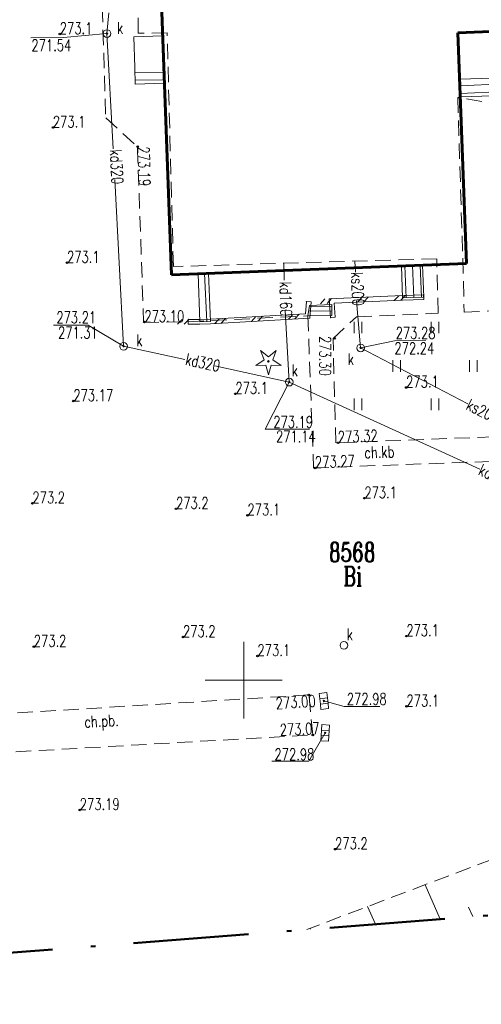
# Model space of a CAD drawing. Extents: x -581985 to 6583376, y 901253 to 5576946.
# Tile 3 of 5: x 6583285 to 6583315, y 5576829 to 5576893. Entities that reach past the tile are written whole.
import ezdxf
from ezdxf.enums import TextEntityAlignment as Align

# ---------------------------------------------------------------- set-up
doc = ezdxf.new("R2010")
doc.units = 0
doc.header["$MEASUREMENT"] = 0
doc.linetypes.add('1.0_0.5', pattern=[1.5, 1, -0.5])
doc.linetypes.add('ZAKRES500', pattern=[12.8, 7.5, -2.5, 0.3, -2.5])
for name, color, linetype, lineweight in [('BUD OGNIOODP', 7, 'Continuous', 0), ('GRANICE DZIA£EK', 7, 'Continuous', 0), ('GRANICE PODZIA£U', 7, 'Continuous', 0), ('JEZDNIA-ATR17', 7, 'Continuous', 0), ('K PRZEW.', 7, 'Continuous', 0), ('MOSTY', 7, 'Continuous', 0), ('MUR OPOROWY', 7, 'Continuous', 0), ('OBSZAR UTWARDZONY', 7, 'Continuous', 0), ('OBSZAR UTWARDZONY-ATR17', 7, 'Continuous', 0), ('OPIS U¯YTKÓW', 7, 'Continuous', 0), ('PKO', 7, 'Continuous', 0), ('SKARPY', 7, 'Continuous', 0), ('SZKIC PODST.', 7, 'Continuous', 0), ('T PRZEW.', 7, 'Continuous', 0), ('W ELEM.', 7, 'Continuous', 0)]:
    doc.layers.add(name, color=color, linetype=linetype, lineweight=lineweight)
doc.styles.add('ROMANC', font='ROMANC')

# ---------------------------------------------------------------- blocks, each defined once
blk = doc.blocks.new('US150')
at = {"layer": 'T PRZEW.', "color": 7, "linetype": 'Continuous', "lineweight": 0}
blk.add_circle((0, 0), 0.25, dxfattribs=at)
blk = doc.blocks.new('PW010')
at = {"layer": 'T PRZEW.', "linetype": 'Continuous', "lineweight": 0}
h = blk.add_hatch(color=42, dxfattribs=at)
edge = h.paths.add_edge_path()
edge.add_arc((0, 0), 0.045, 0, 360)
at = {"layer": 'T PRZEW.', "color": 42, "linetype": 'Continuous', "lineweight": 0}
blk.add_arc((0, 0), 0.045, 0, 359.99943, dxfattribs=at)
blk = doc.blocks.new('OP0110')
at = {"layer": 'OBSZAR UTWARDZONY', "linetype": 'Continuous', "lineweight": 0}
h = blk.add_hatch(color=94, dxfattribs=at)
edge = h.paths.add_edge_path()
edge.add_arc((0, 0), 0.05, 0, 360)
at = {"layer": 'OBSZAR UTWARDZONY', "color": 94, "linetype": 'Continuous', "lineweight": 0}
for p, q in [((-0.283, 0.093), (-0.512, 0.706)), ((-0.512, 0.706), (0, 0.299)), ((0, 0.299), (0.512, 0.706)), ((0.512, 0.706), (0.283, 0.093)), ((-0.828, -0.268), (-0.283, 0.093)), ((0.283, 0.093), (0.828, -0.268)), ((-0.175, -0.24), (-0.828, -0.268)), ((0, -0.87), (-0.175, -0.24)), ((0.175, -0.24), (0, -0.87)), ((0.828, -0.268), (0.175, -0.24))]:
    blk.add_line(p, q, dxfattribs=at)
blk.add_arc((0, 0), 0.05, 0, 359.99943, dxfattribs=at)
blk = doc.blocks.new('US050')
at = {"layer": 'K PRZEW.', "color": 17, "linetype": 'Continuous', "lineweight": 0}
for p, q in [((-0.525, -0.25), (-0.525, 0.25)), ((-0.525, 0.25), (-0.175, 0.25)), ((-0.175, -0.25), (-0.175, 0.25)), ((-0.175, 0.25), (0.175, 0.25)), ((0.175, -0.25), (0.175, 0.25)), ((0.175, 0.25), (0.525, 0.25)), ((0.525, -0.25), (0.525, 0.25)), ((-0.525, -0.25), (-0.175, -0.25)), ((-0.175, -0.25), (0.175, -0.25)), ((0.175, -0.25), (0.525, -0.25))]:
    blk.add_line(p, q, dxfattribs=at)

msp = doc.modelspace()

# ---------------------------------------------------------------- linework, layer by layer
at = {"layer": 'BUD OGNIOODP', "color": 7, "linetype": 'Continuous', "lineweight": 60}
for p, q in [((6583295.3, 5576876.37), (6583294.38, 5576901.64)), ((6583325.62, 5576892.57), (6583313.94, 5576892.11)), ((6583313.94, 5576892.11), (6583314.5, 5576877.1)), ((6583314.5, 5576877.1), (6583295.3, 5576876.37))]:
    msp.add_line(p, q, dxfattribs=at)
at = {"layer": 'GRANICE PODZIA£U', "color": 7, "linetype": 'Continuous', "lineweight": 0}
for p, q in [((6583300.000158, 5576847.500233), (6583300.000158, 5576852.500233)), ((6583297.500158, 5576850.000233), (6583302.500158, 5576850.000233))]:
    msp.add_line(p, q, dxfattribs=at)
at = {"layer": 'JEZDNIA-ATR17', "color": 7, "linetype": 'Continuous', "lineweight": 0}
for p, q in [((6583307.19075, 5576872.564478), (6583307.19075, 5576873.314478)), ((6583307.69075, 5576872.564478), (6583307.69075, 5576873.314478)), ((6583312.19075, 5576872.564478), (6583312.19075, 5576873.314478)), ((6583312.69075, 5576872.564478), (6583312.69075, 5576873.314478)), ((6583309.69075, 5576870.064478), (6583309.69075, 5576870.814478)), ((6583310.19075, 5576870.064478), (6583310.19075, 5576870.814478)), ((6583314.69075, 5576870.064478), (6583314.69075, 5576870.814478)), ((6583315.19075, 5576870.064478), (6583315.19075, 5576870.814478)), ((6583307.19075, 5576867.564478), (6583307.19075, 5576868.314478)), ((6583307.69075, 5576867.564478), (6583307.69075, 5576868.314478)), ((6583312.19075, 5576867.564478), (6583312.19075, 5576868.314478)), ((6583312.69075, 5576867.564478), (6583312.69075, 5576868.314478))]:
    msp.add_line(p, q, dxfattribs=at)
at = {"layer": 'K PRZEW.', "color": 17, "linetype": 'Continuous', "lineweight": 0}
for p, q in [((6583291.234245, 5576893.418225), (6583291.11, 5576892.06)), ((6583291.507599, 5576884.571876), (6583291.11, 5576892.06)), ((6583302.644085, 5576876.031943), (6583302.62, 5576877.12)), ((6583307.268469, 5576876.549522), (6583307.24, 5576877.26)), ((6583307.607158, 5576871.617233), (6583307.343285, 5576874.682377)), ((6583302.964158, 5576869.389233), (6583302.687947, 5576874.050406)), ((6583307.607158, 5576871.617233), (6583314.574446, 5576867.976635))]:
    msp.add_line(p, q, dxfattribs=at)
at = {"layer": 'K PRZEW.', "color": 7, "linetype": 'Continuous', "lineweight": 0}
for points in [[(6583291.11, 5576892.06), (6583288.27698, 5576891.802726), (6583286.160212, 5576891.791812)], [(6583292.19, 5576871.72), (6583289.879679, 5576873.096525), (6583287.631977, 5576873.096525)], [(6583307.607158, 5576871.617233), (6583309.814063, 5576872.081882), (6583311.848, 5576872.11)], [(6583302.964158, 5576869.389233), (6583301.4, 5576866.33), (6583304.286, 5576866.33)], [(6583305.22, 5576848.65), (6583306.530843, 5576848.294198), (6583308.859711, 5576848.299918)], [(6583305.3, 5576846.57), (6583304.234163, 5576844.734774), (6583301.834124, 5576844.745685)]]:
    msp.add_lwpolyline(points, dxfattribs=at)
at = {"layer": 'K PRZEW.', "color": 17, "linetype": 'Continuous', "lineweight": 0}
for points in [[(6583296.175894, 5576870.862657), (6583292.19, 5576871.72), (6583291.613811, 5576882.571562)], [(6583315.357403, 5576863.736721), (6583302.964158, 5576869.389233), (6583298.119352, 5576870.44463)]]:
    msp.add_lwpolyline(points, dxfattribs=at)
at = {"layer": 'MOSTY', "color": 7, "linetype": '1.0_0.5', "lineweight": 0}
for p, q in [((6583293.14, 5576892.08), (6583293.17, 5576896.42)), ((6583290.8, 5576893.81), (6583291.03, 5576886.58)), ((6583295.02, 5576892.1), (6583293.14, 5576892.08)), ((6583295.43, 5576876.91), (6583295.02, 5576892.1)), ((6583316.96, 5576887.41), (6583313.92, 5576887.91)), ((6583313.92, 5576887.91), (6583314.25, 5576877.46)), ((6583291.03, 5576886.58), (6583293.09, 5576884.68)), ((6583293.09, 5576884.68), (6583293.49, 5576873.26)), ((6583312.56, 5576877.41), (6583295.43, 5576876.91)), ((6583312.65, 5576873.87), (6583312.56, 5576877.41)), ((6583314.25, 5576877.46), (6583314.34, 5576873.94)), ((6583314.34, 5576873.94), (6583324.85, 5576874.4)), ((6583296.4, 5576873.32), (6583304.170158, 5576873.700233)), ((6583304.170158, 5576873.700233), (6583304.55, 5576863.81)), ((6583305.81, 5576872.22), (6583307.34, 5576873.64)), ((6583307.34, 5576873.64), (6583312.65, 5576873.87)), ((6583293.49, 5576873.26), (6583296.4, 5576873.32)), ((6583306, 5576865.44), (6583305.81, 5576872.22)), ((6583325.21, 5576866.18), (6583306, 5576865.44)), ((6583304.55, 5576863.81), (6583327.74, 5576864.66)), ((6583304.244158, 5576849.044233), (6583264.224158, 5576846.571233))]:
    msp.add_line(p, q, dxfattribs=at)
msp.add_lwpolyline([(6583264.220158, 5576844.140233), (6583304.497158, 5576846.445233), (6583304.244158, 5576849.044233)], dxfattribs=at)
at = {"layer": 'MUR OPOROWY', "color": 7, "linetype": 'Continuous', "lineweight": 0}
for p, q in [((6583305.286158, 5576874.801233), (6583304.999158, 5576874.488233)), ((6583305.710158, 5576874.819233), (6583305.423158, 5576874.506233)), ((6583307.684158, 5576874.905233), (6583307.397158, 5576874.592233)), ((6583308.107158, 5576874.923233), (6583307.821158, 5576874.611233)), ((6583310.081158, 5576875.011233), (6583309.792158, 5576874.700233)), ((6583310.505158, 5576875.026233), (6583310.216158, 5576874.716233)), ((6583311.704158, 5576875.070233), (6583311.715158, 5576874.770233)), ((6583304.080158, 5576874.630233), (6583304.380158, 5576874.610233)), ((6583298.404158, 5576873.513233), (6583298.122158, 5576873.196233)), ((6583298.827158, 5576873.538233), (6583298.545158, 5576873.221233)), ((6583300.799158, 5576873.653233), (6583300.517158, 5576873.336233)), ((6583301.223158, 5576873.678233), (6583300.941158, 5576873.361233)), ((6583303.195158, 5576873.793233), (6583302.913158, 5576873.476233)), ((6583303.619158, 5576873.818233), (6583303.337158, 5576873.501233)), ((6583305.650158, 5576873.590233), (6583305.950158, 5576873.610233)), ((6583296.005158, 5576873.470233), (6583295.705158, 5576873.170233)), ((6583296.429158, 5576873.470233), (6583296.129158, 5576873.170233)), ((6583296.400158, 5576873.470233), (6583296.400158, 5576873.170233))]:
    msp.add_line(p, q, dxfattribs=at)
for points in [[(6583311.704158, 5576875.070233), (6583310.324158, 5576875.020233), (6583305.570158, 5576874.813233), (6583305.650158, 5576873.590233)], [(6583304.080158, 5576874.630233), (6583304.029158, 5576873.842233), (6583297.834158, 5576873.480233), (6583297.149158, 5576873.470233), (6583296.400158, 5576873.470233)], [(6583304.380158, 5576874.610233), (6583304.311158, 5576873.558233), (6583297.845158, 5576873.180233), (6583297.151158, 5576873.170233), (6583296.400158, 5576873.170233)], [(6583311.715158, 5576874.770233), (6583310.336158, 5576874.720233), (6583305.890158, 5576874.527233), (6583305.950158, 5576873.610233)]]:
    msp.add_lwpolyline(points, dxfattribs=at)
for p in [(6583311.704158, 5576875.070233), (6583304.080158, 5576874.630233), (6583305.650158, 5576873.590233), (6583296.400158, 5576873.470233)]:
    msp.add_point(p, dxfattribs=at)
at = {"layer": 'OBSZAR UTWARDZONY-ATR17', "color": 7, "linetype": 'Continuous', "lineweight": 25}
for centre in [(6583288.04, 5576892.03), (6583287.59, 5576885.95), (6583293.11, 5576884.71), (6583288.51, 5576877.16), (6583293.54, 5576873.3), (6583305.92, 5576872.24), (6583310.57, 5576869.04), (6583299.46, 5576868.63), (6583288.92, 5576868.16), (6583306.14, 5576865.44), (6583304.65, 5576863.8), (6583286.26, 5576861.51), (6583307.85, 5576861.84), (6583295.6, 5576861.15), (6583300.25, 5576860.73), (6583296.05, 5576852.81), (6583310.58, 5576852.87), (6583286.35, 5576852.18), (6583300.9, 5576851.58), (6583304.24, 5576849.04), (6583310.59, 5576848.3), (6583304.5, 5576846.44), (6583289.34, 5576841.56), (6583305.95, 5576839.01)]:
    msp.add_circle(centre, 0.05, dxfattribs=at)
at = {"layer": 'PKO', "color": 7, "linetype": '1.0_0.5', "lineweight": 0}
msp.add_line((6583344.2, 5576848.97), (6583304.116301, 5576833.785885), dxfattribs=at)
at = {"layer": 'SKARPY', "color": 7, "linetype": 'Continuous', "lineweight": 0}
for p, q in [((6583312.786024, 5576834.462818), (6583311.809605, 5576836.700187)), ((6583308.565516, 5576834.13328), (6583308.064428, 5576835.281476)), ((6583314.896278, 5576834.627587), (6583314.626971, 5576835.244679)), ((6583304.345008, 5576833.803742), (6583304.31925, 5576833.862764))]:
    msp.add_line(p, q, dxfattribs=at)
at = {"layer": 'SZKIC PODST.', "color": 5, "linetype": 'ZAKRES500', "lineweight": 50}
msp.add_lwpolyline([(6583358.93, 5576914.84), (6583333.19, 5576915.45), (6583331.87, 5576921.37), (6583247.76, 5576923.3), (6583241.8, 5576828.92), (6583360.14, 5576838.16)], close=True, dxfattribs=at)
at = {"layer": 'W ELEM.', "color": 7, "linetype": 'Continuous', "lineweight": 0}
for p, q in [((6583294.824, 5576889.554), (6583292.929, 5576889.522)), ((6583294.842, 5576889.054), (6583292.943, 5576889.023)), ((6583316.844, 5576888.793), (6583314.085, 5576888.669)), ((6583316.861, 5576888.293), (6583314.102, 5576888.17)), ((6583310.562, 5576874.878), (6583310.487, 5576876.948)), ((6583311.062, 5576874.897), (6583310.987, 5576876.966)), ((6583311.561, 5576874.915), (6583311.486, 5576876.984)), ((6583297.46, 5576876.452), (6583297.594, 5576873.326)), ((6583304.280158, 5576874.380233), (6583304.170158, 5576873.700233)), ((6583304.267535, 5576874.302203), (6583305.731587, 5576874.330179)), ((6583304.280158, 5576874.380233), (6583305.730158, 5576874.430233)), ((6583305.730158, 5576874.430233), (6583305.740158, 5576873.730233)), ((6583304.170158, 5576873.700233), (6583305.740158, 5576873.730233)), ((6583304.218847, 5576874.001218), (6583305.735873, 5576874.030206))]:
    msp.add_line(p, q, dxfattribs=at)
for points in [[(6583294.73, 5576891.91), (6583292.86, 5576891.84), (6583292.92, 5576889.85), (6583292.95, 5576888.77), (6583294.85, 5576888.84), (6583294.81, 5576889.92)], [(6583294.73, 5576891.91), (6583292.86, 5576891.84), (6583292.92, 5576889.85), (6583292.95, 5576888.77), (6583294.85, 5576888.84), (6583294.81, 5576889.92)], [(6583314.07, 5576889.09), (6583314.11, 5576887.94), (6583316.87, 5576888.04), (6583316.83, 5576889.19)], [(6583314.07, 5576889.09), (6583314.11, 5576887.94), (6583316.87, 5576888.04), (6583316.83, 5576889.19)], [(6583311.64, 5576876.99), (6583310.26, 5576876.94), (6583310.33, 5576874.87), (6583311.71, 5576874.92)], [(6583311.64, 5576876.99), (6583310.26, 5576876.94), (6583310.33, 5576874.87), (6583311.71, 5576874.92)], [(6583297.72, 5576876.46), (6583297.84, 5576873.33), (6583297.15, 5576873.32), (6583297.03, 5576876.44)], [(6583297.72, 5576876.46), (6583297.84, 5576873.33), (6583297.15, 5576873.32), (6583297.03, 5576876.44)]]:
    msp.add_lwpolyline(points, close=True, dxfattribs=at)

# ---------------------------------------------------------------- block references
at = {"layer": 'K PRZEW.', "color": 17, "linetype": 'Continuous', "lineweight": 0}
for name, p in [('US150', (6583291.110158, 5576892.060233)), ('PW010', (6583291.110158, 5576892.060233)), ('US150', (6583292.190158, 5576871.720233)), ('PW010', (6583292.190158, 5576871.720233)), ('US150', (6583307.607158, 5576871.617233)), ('PW010', (6583307.607158, 5576871.617233)), ('US150', (6583302.964158, 5576869.389233)), ('PW010', (6583302.964158, 5576869.389233)), ('US150', (6583306.519158, 5576852.267233)), ('PW010', (6583305.220158, 5576848.650233)), ('PW010', (6583305.300158, 5576846.570233))]:
    msp.add_blockref(name, p, dxfattribs=at)
for p, rotation in [((6583305.220158, 5576848.650233), 95.936), ((6583305.300158, 5576846.570233), 86.344)]:
    msp.add_blockref('US050', p, dxfattribs=dict(at, rotation=rotation))
at = {"layer": 'OBSZAR UTWARDZONY', "color": 94, "linetype": 'Continuous', "lineweight": 0}
msp.add_blockref('OP0110', (6583301.610158, 5576870.740233), dxfattribs=at)

# ---------------------------------------------------------------- texts
at = {"layer": 'GRANICE DZIA£EK', "color": 7, "linetype": 'Continuous', "lineweight": 0, "style": 'ROMANC', "width": 0.704003}
msp.add_text('8568', height=1.249998, dxfattribs=at).set_placement((6583305.549158, 5576858.962233), align=Align.TOP_LEFT)
at = {"layer": 'K PRZEW.', "color": 17, "linetype": 'Continuous', "lineweight": 0, "style": 'ROMANC', "width": 0.733336}
for s, p in [('k', (6583291.765158, 5576892.055233)), ('271.54', (6583286.194158, 5576890.924233)), ('273.21', (6583287.815158, 5576873.223233)), ('271.31', (6583287.924158, 5576872.232233)), ('273.28', (6583309.882158, 5576872.216233)), ('k', (6583293.012158, 5576871.731233)), ('272.24', (6583309.805158, 5576871.214233)), ('k', (6583306.773158, 5576870.505233)), ('k', (6583303.119158, 5576869.783233)), ('273.19', (6583301.924158, 5576866.425233)), ('271.14', (6583302.099158, 5576865.476233)), ('k', (6583306.705158, 5576852.615233)), ('272.98', (6583306.711158, 5576848.409233)), ('272.98', (6583302.006158, 5576844.804233))]:
    msp.add_text(s, height=0.75, dxfattribs=at).set_placement(p)
for s, rotation, p in [('kd320', 273.037, (6583291.302158, 5576884.501233)), ('ks200', 272.292, (6583306.996158, 5576876.548233)), ('kd160', 271.266, (6583302.344158, 5576875.924233)), ('kd320', 347.86, (6583296.161158, 5576870.530233)), ('ks200', 333.49, (6583314.408158, 5576867.657233)), ('kd320', 335.593, (6583315.200158, 5576863.400233))]:
    msp.add_text(s, height=0.75, rotation=rotation, dxfattribs=at).set_placement(p)
at = {"layer": 'MOSTY', "color": 7, "linetype": 'Continuous', "lineweight": 0, "style": 'ROMANC', "width": 0.733336}
for s, rotation, p in [('ch.kb', 2.1, (6583307.860158, 5576864.430233)), ('ch.pb.', 3.0861, (6583289.654158, 5576846.914233))]:
    msp.add_text(s, height=0.75, rotation=rotation, dxfattribs=at).set_placement(p)
at = {"layer": 'OBSZAR UTWARDZONY-ATR17', "color": 7, "linetype": 'Continuous', "lineweight": 0, "style": 'ROMANC', "width": 0.733336}
for s, p in [('273.1', (6583288.040158, 5576892.030233)), ('273.1', (6583287.590158, 5576885.950233)), ('273.1', (6583288.510158, 5576877.160233)), ('273.10', (6583293.540158, 5576873.300233)), ('273.1', (6583310.570158, 5576869.040233)), ('273.1', (6583299.460158, 5576868.630233)), ('273.17', (6583288.920158, 5576868.160233)), ('273.2', (6583286.260158, 5576861.510233)), ('273.1', (6583307.850158, 5576861.840233)), ('273.2', (6583295.600158, 5576861.150233)), ('273.1', (6583300.250158, 5576860.730233)), ('273.2', (6583296.050158, 5576852.810233)), ('273.1', (6583310.580158, 5576852.870233)), ('273.2', (6583286.350158, 5576852.180233)), ('273.1', (6583300.900158, 5576851.580233)), ('273.1', (6583310.590158, 5576848.300233)), ('273.19', (6583289.340158, 5576841.560233)), ('273.2', (6583305.950158, 5576839.010233))]:
    msp.add_text(s, height=0.75, dxfattribs=at).set_placement(p)
for s, rotation, p in [('273.19', 271.885553, (6583293.110158, 5576884.710233)), ('273.30', 270.169092, (6583304.921158, 5576872.389233)), ('273.32', 2.225261, (6583306.140158, 5576865.440233)), ('273.27', 2.132464, (6583304.650158, 5576863.800233)), ('273.00', 3.827842, (6583302.113158, 5576848.119233)), ('273.07', 2.560467, (6583302.362158, 5576846.393233))]:
    msp.add_text(s, height=0.75, rotation=rotation, dxfattribs=at).set_placement(p)
at = {"layer": 'OPIS U¯YTKÓW', "color": 94, "linetype": 'Continuous', "lineweight": 0, "style": 'ROMANC', "width": 0.704003}
msp.add_text('Bi', height=1.249998, dxfattribs=at).set_placement((6583306.478158, 5576856.143233))

doc.saveas('drawing.dxf')
